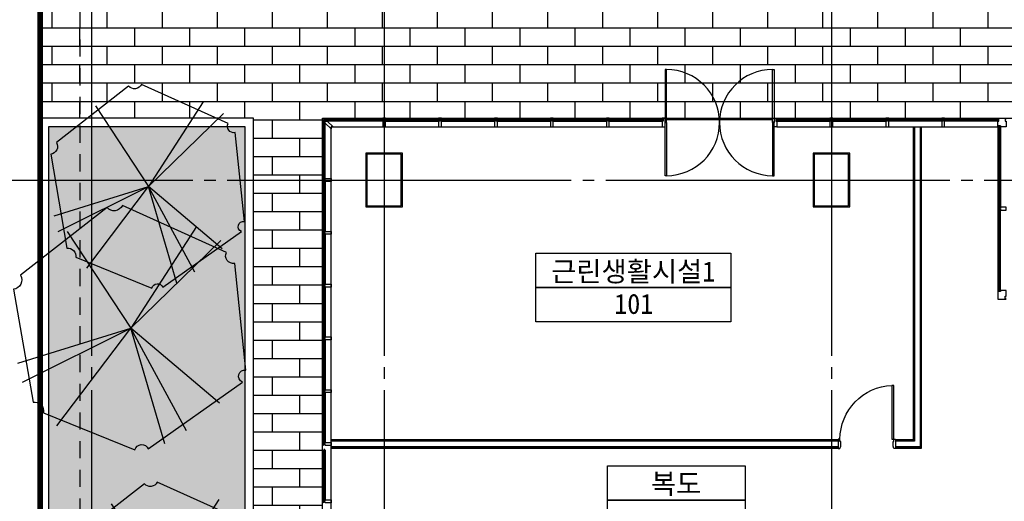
# Model space of a CAD drawing. Header units: millimetres. Extents: x 3445018 to 4174071, y -6064565 to -5122887.
# Tile 151 of 192: x 3772180 to 3789350, y -5227713 to -5219319. Entities that reach past the tile are written whole.
import ezdxf
from ezdxf.enums import TextEntityAlignment as Align

# ---------------------------------------------------------------- set-up
doc = ezdxf.new("R2010")
doc.units = ezdxf.units.MM
doc.header["$MEASUREMENT"] = 0
for name, pattern in [('ACAD_ISO05W100', [34, 24, -3, 0.5, -3, 0.5, -3]), ('CEN', [66, 60, -2, 2, -2]), ('HID', [5, 3, -2])]:
    doc.linetypes.add(name, pattern=pattern)
doc.layers.get('0').update_dxf_attribs({"linetype": 'CONTINUOUS'})
for name, color, linetype in [('CEN', 13, 'CEN'), ('DO', 7, 'CONTINUOUS'), ('door', 4, 'CONTINUOUS'), ('FIN', 6, 'CONTINUOUS'), ('HA1', 8, 'CONTINUOUS'), ('HI', 4, 'HID'), ('PR', 3, 'ACAD_ISO05W100'), ('RBO', 1, 'CONTINUOUS'), ('TE2', 2, 'CONTINUOUS'), ('WA1', 2, 'CONTINUOUS'), ('WA3', 7, 'CONTINUOUS'), ('WIN1', 4, 'CONTINUOUS'), ('WIN2', 9, 'CONTINUOUS')]:
    doc.layers.add(name, color=color, linetype=linetype)
doc.styles.add('돋움체', font='txt')

# ---------------------------------------------------------------- blocks, each defined once
blk = doc.blocks.new('CW-1')
at = {"layer": 'door'}
for points in [[(704860, -1026992), (704879, -1026992), (704879, -1026980), (704829, -1026980), (704829, -1026992), (704848, -1026992)], [(704848, -1027028), (704829, -1027028), (704829, -1027130), (704879, -1027130), (704879, -1027028), (704860, -1027028)], [(704848, -1026992), (704848, -1027028)], [(704860, -1026992), (704860, -1027028)]]:
    blk.add_lwpolyline(points, dxfattribs=at)
blk = doc.blocks.new('CW-2')
at = {"layer": 'WIN1'}
blk.add_lwpolyline([(705467, -982124), (705441, -982124), (705477, -982160), (705503, -982160), (705605, -982262), (705570, -982262), (705570, -982297), (705468, -982195), (705468, -982168), (705432, -982132), (705432, -982159), (705420, -982147), (705420, -982112), (705455, -982112), (705467, -982124)], dxfattribs=at)
blk = doc.blocks.new('D_1000 (160)')
at = {"layer": 'DO'}
for points in [[(734025, -989767), (734025, -989847), (734010, -989847), (734010, -989887), (733980, -989887), (733980, -989727), (734010, -989727), (734025, -989767)], [(734935, -989767), (734935, -989847), (734950, -989847), (734950, -989887), (734980, -989887), (734980, -989727), (734950, -989727), (734935, -989767)]]:
    blk.add_lwpolyline(points, dxfattribs=at)
blk.add_lwpolyline([(734950, -989887), (734950, -990826), (734915, -990826), (734915, -989887)], close=True, dxfattribs=at)
blk.add_arc((734950, -989887), 940, 180, 267.8662, dxfattribs=at)
blk = doc.blocks.new('CW-3')
at = {"layer": 'door'}
for points in [[(723064, -1003919), (723045, -1003919), (723045, -1003817), (723095, -1003817), (723095, -1003919), (723095, -1003919)], [(723064, -1003955), (723064, -1003919)], [(723095, -1003955), (723095, -1003919)], [(723095, -1003955), (723095, -1003955), (723095, -1003967), (723045, -1003967), (723045, -1003955), (723064, -1003955)]]:
    blk.add_lwpolyline(points, dxfattribs=at)
blk = doc.blocks.new('청단풍_2')
at = {"color": 244}
for p in [(0.2642, 0.4102), (-0.2569, 0.39), (0.3628, 0.3538), (-0.4569, -0.1413), (-0.4372, -0.2178), (-0.2992, -0.3949), (0.1374, -0.4673), (0.2247, -0.415), (0.3571, -0.3023)]:
    blk.add_line(p, (0, 0), dxfattribs=at)
blk.add_lwpolyline([(0.4191, 0.2612, -0.619265), (0.3853, 0.3055), (-0.0344, 0.4947, -0.546637), (-0.0964, 0.4866), (-0.4457, 0.2129, -0.535549), (-0.4738, 0.1566), (-0.395, -0.2983, -0.500177), (-0.3527, -0.3426), (0.0163, -0.4915, -0.719746), (0.0698, -0.4875), (0.4501, -0.2178, -0.913641), (0.4642, -0.1695)], format="xyb", close=True)

msp = doc.modelspace()

# ---------------------------------------------------------------- hatches: boundary and pattern name
at = {"layer": 'HA1', "ltscale": 1000}
h = msp.add_hatch(dxfattribs=at)
h.set_pattern_fill('AR-BRSTD', color=256, scale=120)
h.set_pattern_definition([(0, (2862666.85, -4093561.58), (0, 320.04), []), (90, (2862666.85, -4093561.6), (-480, 320.04), [320.04, -320.04])])
h.paths.add_polyline_path([(3778334.29, -5217262.953), (3772534.29, -5217262.953), (3772534.29, -5221037.953), (3776259.29, -5221037.953), (3776259.29, -5242387.953), (3772534.29, -5242387.953), (3772534.29, -5247162.953), (3815734.29, -5247162.953), (3815734.29, -5217262.953), (3802234.29, -5217262.953)])
h.paths.add_polyline_path([(3810809.29, -5221037.953), (3810809.29, -5242387.953), (3792209.289, -5242387.953), (3790718.744, -5242387.953), (3789234.29, -5242387.953), (3777459.29, -5242387.953), (3777459.29, -5221037.953)], flags=16)
h.paths.add_polyline_path([(3786634.29, -5221662.953), (3786634.29, -5222562.953), (3786034.29, -5222562.953), (3786034.29, -5221662.953)], flags=0)
h.paths.add_polyline_path([(3793834.29, -5221662.953), (3794434.29, -5221662.953), (3794434.29, -5222562.953), (3793934.29, -5222562.953), (3793934.29, -5226662.953), (3794434.29, -5226662.953), (3794434.29, -5226762.953), (3793834.29, -5226762.953), (3793834.29, -5222562.953)], flags=0)
h.paths.add_polyline_path([(3778834.29, -5221662.953), (3778834.29, -5222562.953), (3778234.29, -5222562.953), (3778234.29, -5221662.953)], flags=0)
h.paths.add_polyline_path([(3785084.29, -5228562.953), (3789334.29, -5228562.953), (3789334.29, -5229562.953), (3789234.29, -5229562.953), (3789134.29, -5229562.953), (3789134.29, -5230862.953), (3789234.29, -5230862.953), (3789334.29, -5230862.953), (3789334.29, -5232562.953), (3789234.29, -5232562.953), (3789134.29, -5232562.953), (3789134.29, -5233862.953), (3789234.29, -5233862.953), (3789334.29, -5233862.953), (3789334.29, -5234862.953), (3785084.29, -5234862.953)], flags=0)
h.paths.add_polyline_path([(3789304.29, -5228592.953), (3789304.29, -5229532.953), (3789234.29, -5229532.953), (3789234.29, -5228662.953), (3786534.29, -5228662.953), (3786534.29, -5234762.953), (3789234.29, -5234762.953), (3789234.29, -5233892.953), (3789304.29, -5233892.953), (3789304.29, -5234832.953), (3784864.29, -5234832.953), (3784864.29, -5231942.953), (3784934.29, -5231942.953), (3784934.29, -5234762.953), (3786534.29, -5234762.953), (3786534.29, -5228662.953), (3784934.29, -5228662.953), (3784934.29, -5231132.953), (3784864.29, -5231132.953), (3784864.29, -5228592.953)], flags=0)
h.paths.add_polyline_path([(3782889.29, -5228562.953), (3782934.29, -5228562.953), (3783084.29, -5228562.953), (3783084.29, -5229982.953), (3782984.29, -5229982.953), (3782889.29, -5229982.953), (3782889.29, -5231082.953), (3782984.29, -5231082.953), (3783084.29, -5231082.953), (3783084.29, -5232342.953), (3782984.29, -5232342.953), (3782889.29, -5232342.953), (3782889.29, -5233442.953), (3782993.332, -5233442.953), (3783093.332, -5233442.953), (3783084.29, -5234862.953), (3782889.29, -5234862.953), (3782889.29, -5234762.953), (3778834.29, -5234762.953), (3778134.29, -5234762.953), (3778134.29, -5234262.953), (3778834.29, -5234262.953), (3778834.29, -5234572.953), (3782794.29, -5234572.953), (3782803.332, -5233472.953), (3782889.29, -5233472.953), (3782889.29, -5232342.953), (3782764.29, -5232342.953), (3782764.29, -5231837.953), (3781624.29, -5231837.953), (3781624.29, -5233442.953), (3781474.29, -5233442.953), (3780874.29, -5233442.953), (3780874.29, -5231837.953), (3779409.29, -5231837.953), (3779409.29, -5233037.953), (3779379.29, -5233037.953), (3779259.29, -5233037.953), (3779259.29, -5233007.953, 0.052994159), (3779245.885, -5232881.833), (3778667.054, -5233036.931), (3778659.29, -5233007.953), (3778659.29, -5233037.953), (3778509.29, -5233037.953), (3778359.29, -5233037.953), (3778359.29, -5233007.953, 0.052994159), (3778345.885, -5232881.833), (3777767.054, -5233036.931), (3777759.29, -5233007.953), (3778338.845, -5232852.661), (3778346.61, -5232881.639), (3778345.885, -5232881.833, -0.052994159), (3778359.29, -5233007.953), (3778479.29, -5233007.953), (3778479.29, -5231837.953), (3781474.29, -5231837.953), (3781474.29, -5233442.953), (3781624.29, -5233442.953), (3781624.29, -5231837.953), (3782764.29, -5231837.953), (3782764.29, -5232342.953), (3782889.29, -5232342.953), (3782889.29, -5231082.953), (3782764.29, -5231082.953), (3782764.29, -5231587.953), (3781624.29, -5231587.953), (3781624.29, -5229982.953), (3781474.29, -5229982.953), (3781474.29, -5231587.953), (3778479.29, -5231587.953), (3778479.29, -5231467.953), (3778479.29, -5230417.953), (3778359.29, -5230417.953, -0.052994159), (3778345.885, -5230544.072), (3778346.61, -5230544.266), (3778338.845, -5230573.244), (3777759.29, -5230417.953), (3777609.29, -5230417.953), (3777609.29, -5230387.953), (3777759.29, -5230387.953), (3777759.29, -5230417.953), (3777767.054, -5230388.975), (3778345.885, -5230544.072, 0.052994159), (3778359.29, -5230417.953), (3778359.29, -5230387.953), (3778509.29, -5230387.953), (3778659.29, -5230387.953), (3778659.29, -5230417.953), (3778667.054, -5230388.975), (3779245.885, -5230544.072, 0.052994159), (3779259.29, -5230417.953), (3779259.29, -5230387.953), (3779409.29, -5230387.953), (3779409.29, -5230417.953), (3779409.29, -5231587.953), (3780874.29, -5231587.953), (3780874.29, -5229982.953), (3781474.29, -5229982.953), (3781624.29, -5229982.953), (3781624.29, -5231587.953), (3782764.29, -5231587.953), (3782764.29, -5231082.953), (3782889.29, -5231082.953), (3782889.29, -5229952.953), (3782794.29, -5229952.953), (3782794.29, -5228852.953), (3778834.29, -5228852.953), (3778834.29, -5229162.953), (3778134.29, -5229162.953), (3778134.29, -5228662.953), (3778834.29, -5228662.953), (3782889.29, -5228662.953)], flags=0)
h.paths.add_polyline_path([(3792384.29, -5228562.953), (3795384.29, -5228562.953), (3795384.29, -5231162.953), (3798884.29, -5231162.953), (3798884.29, -5231062.953), (3799334.542, -5231062.953), (3799334.542, -5231162.953), (3795384.29, -5231162.953), (3795384.29, -5234862.953), (3792384.29, -5234862.953)], flags=0)
h.paths.add_polyline_path([(3795854.29, -5228592.953), (3795854.29, -5228662.953), (3792584.29, -5228662.953), (3792584.29, -5234762.953), (3795954.29, -5234762.953), (3795954.29, -5234832.953), (3792414.29, -5234832.953), (3792414.29, -5228592.953)], flags=0)
h.paths.add_polyline_path([(3782984.29, -5231112.953), (3783054.29, -5231112.953), (3783054.29, -5232312.953), (3782984.29, -5232312.953)], flags=0)
h.paths.add_polyline_path([(3789234.29, -5230892.953), (3789304.29, -5230892.953), (3789304.29, -5232532.953), (3789234.29, -5232532.953)], flags=0)
h.paths.add_polyline_path([(3779379.29, -5231467.953), (3779379.29, -5231587.953), (3778509.29, -5231587.953), (3778509.29, -5231467.953)], flags=0)
h.paths.add_polyline_path([(3796914.29, -5228592.953), (3799554.29, -5228592.953), (3799554.29, -5228662.953), (3796914.29, -5228662.953)], flags=0)
h.paths.add_polyline_path([(3801634.29, -5221662.953), (3802234.29, -5221662.953), (3802234.29, -5222562.953), (3801634.29, -5222562.953)], flags=0)
h.paths.add_polyline_path([(3800614.29, -5228592.953), (3802154.29, -5228592.953), (3802154.29, -5228662.953), (3801584.29, -5228662.953), (3801584.29, -5234762.953), (3803184.29, -5234762.953), (3803184.29, -5228662.953), (3802964.29, -5228662.953), (3802964.29, -5228592.953), (3803404.29, -5228592.953), (3803404.29, -5234832.953), (3796764.29, -5234832.953), (3796764.29, -5234762.953), (3801584.29, -5234762.953), (3801584.29, -5228662.953), (3800614.29, -5228662.953)], flags=0)
h.paths.add_polyline_path([(3793834.29, -5236662.953), (3794434.29, -5236662.953), (3794434.29, -5236762.953), (3793934.29, -5236762.953), (3793934.29, -5240862.953), (3794434.29, -5240862.953), (3794434.29, -5241762.953), (3793834.29, -5241762.953), (3793834.29, -5240862.953)], flags=0)
h.paths.add_polyline_path([(3786634.29, -5240862.953), (3786634.29, -5241762.953), (3786034.29, -5241762.953), (3786034.29, -5240862.953)], flags=0)
h.paths.add_polyline_path([(3778834.29, -5240862.953), (3778834.29, -5241762.953), (3778234.29, -5241762.953), (3778234.29, -5240862.953)], flags=0)
h.paths.add_polyline_path([(3809434.29, -5221662.953), (3810034.29, -5221662.953), (3810034.29, -5222562.953), (3809434.29, -5222562.953)], flags=0)
h.paths.add_polyline_path([(3809434.29, -5228662.953), (3810134.29, -5228662.953), (3810134.29, -5229162.953), (3809434.29, -5229162.953)], flags=0)
h.paths.add_polyline_path([(3801634.29, -5240862.953), (3802234.29, -5240862.953), (3802234.29, -5241762.953), (3801634.29, -5241762.953)], flags=0)
h.paths.add_polyline_path([(3809434.29, -5234262.953), (3810134.29, -5234262.953), (3810134.29, -5234762.953), (3809434.29, -5234762.953)], flags=0)
h.paths.add_polyline_path([(3809434.29, -5240862.953), (3810034.29, -5240862.953), (3810034.29, -5241762.953), (3809434.29, -5241762.953)], flags=0)
at = {"layer": 'HA1'}
h = msp.add_hatch(dxfattribs=at)
h.set_pattern_fill('AR-SAND', color=256, scale=150)
h.set_pattern_definition([(37.5, (2862666.85, -4093561.58), (-9.449004, 289.023565), [0, -228, 0, -255, 0, -243.75]), (7.5, (2862666.85, -4093561.58), (265.46651, 423.32191), [0, -123, 0, -205.5, 0, -78.75]), (327.5, (2862482.35, -4093561.58), (467.12128, 0.84886), [0, -75, 0, -270, 0, -352.5]), (317.5, (2862482.35, -4093561.58), (450.91899, 131.65133), [0, -37.5, 0, -177, 0, -202.5])])
h.paths.add_polyline_path([(3772684.29, -5242237.953), (3776109.29, -5242237.953), (3776109.29, -5221187.953), (3772684.29, -5221187.953)])

# ---------------------------------------------------------------- linework, layer by layer
at = {"layer": 'CEN', "ltscale": 100}
for p, q in [((3773434.29, -5205977.477), (3773434.29, -5250325.917)), ((3778534.29, -5205977.477), (3778534.29, -5250325.917)), ((3786334.29, -5205977.477), (3786334.29, -5250325.917)), ((3769198.874, -5222112.953), (3820057.54, -5222112.953))]:
    msp.add_line(p, q, dxfattribs=at)
at = {"layer": 'FIN'}
for points in [[(3787760.29, -5221187.953), (3787760.29, -5226638.953), (3787454.29, -5226638.953), (3787454.29, -5226662.953)], [(3787772.29, -5221187.953), (3787772.29, -5226650.953), (3787454.29, -5226650.953)], [(3787454.29, -5226762.953), (3787454.29, -5226786.953), (3787908.29, -5226786.953), (3787908.29, -5221187.953)], [(3787454.29, -5226774.953), (3787896.29, -5226774.953), (3787896.29, -5221187.953)], [(3786454.29, -5226662.953), (3786454.29, -5226638.953), (3777609.29, -5226638.953)], [(3786454.29, -5226650.953), (3777609.29, -5226650.953)], [(3777609.29, -5226786.953), (3786454.29, -5226786.953), (3786454.29, -5226762.953)], [(3777609.29, -5226774.953), (3786454.29, -5226774.953)]]:
    msp.add_lwpolyline(points, dxfattribs=at)
for points in [[(3778214.29, -5222582.953), (3778854.29, -5222582.953), (3778854.29, -5221642.953), (3778214.29, -5221642.953)], [(3786014.29, -5222582.953), (3786654.29, -5222582.953), (3786654.29, -5221642.953), (3786014.29, -5221642.953)]]:
    msp.add_lwpolyline(points, close=True, dxfattribs=at)
at = {"layer": 'HA1'}
for p, q in [((3783434.289, -5221187.953), (3783434.29, -5221037.953)), ((3783459.289, -5221037.953), (3785309.289, -5221037.953)), ((3783459.289, -5221057.953), (3785309.289, -5221057.953))]:
    msp.add_line(p, q, dxfattribs=at)
msp.add_lwpolyline([(3772534.29, -5242387.953), (3776259.29, -5242387.953), (3776259.29, -5221037.953), (3772534.29, -5221037.953), (3772534.29, -5242387.953)], dxfattribs=at)
at = {"layer": 'HA1', "ltscale": 1000}
msp.add_lwpolyline([(3790718.744, -5242387.953), (3789234.29, -5242387.953), (3777459.29, -5242387.953), (3777459.29, -5221037.953), (3810809.29, -5221037.953), (3810809.29, -5221037.953), (3810809.29, -5242387.953), (3792209.289, -5242387.953), (3790718.744, -5242387.953)], dxfattribs=at)
at = {"layer": 'HA1'}
msp.add_lwpolyline([(3772684.29, -5242237.953), (3776109.29, -5242237.953), (3776109.29, -5221187.953), (3772684.29, -5221187.953)], close=True, dxfattribs=at)
for p in [(3779509.29, -5221037.953), (3782434.29, -5221037.953)]:
    msp.add_point(p, dxfattribs=at)
at = {"layer": 'HI', "ltscale": 100}
msp.add_lwpolyline([(3802234.29, -5216962.953), (3815034.29, -5216962.953), (3815034.29, -5246462.953), (3773234.29, -5246462.953), (3773234.29, -5216962.953), (3802234.29, -5216962.953)], dxfattribs=at)
at = {"layer": 'PR', "ltscale": 100, "const_width": 100}
msp.add_lwpolyline([(3772534.29, -5209862.953), (3815734.29, -5209862.953), (3815734.29, -5247162.953), (3772534.29, -5247162.953)], close=True, dxfattribs=at)
at = {"layer": 'RBO'}
for points in [[(3781182.046, -5223987.844), (3781182.046, -5223387.844), (3784582.046, -5223387.844), (3784582.046, -5223987.844)], [(3781182.046, -5224587.844), (3781182.046, -5223987.844), (3784582.046, -5223987.844), (3784582.046, -5224587.844)], [(3782430.928, -5227693.694), (3782430.928, -5227093.694), (3784830.928, -5227093.694), (3784830.928, -5227693.694)], [(3782430.928, -5228293.694), (3782430.928, -5227693.694), (3784830.928, -5227693.694), (3784830.928, -5228293.694)]]:
    msp.add_lwpolyline(points, close=True, dxfattribs=at)
at = {"layer": 'WA1'}
for points in [[(3778234.29, -5222562.953), (3778834.29, -5222562.953), (3778834.29, -5221662.953), (3778234.29, -5221662.953)], [(3786034.29, -5222562.953), (3786634.29, -5222562.953), (3786634.29, -5221662.953), (3786034.29, -5221662.953)]]:
    msp.add_lwpolyline(points, close=True, dxfattribs=at)
at = {"layer": 'WA3'}
for p, q in [((3786454.29, -5226662.953), (3786454.29, -5226762.953)), ((3787454.29, -5226662.953), (3787454.29, -5226762.953))]:
    msp.add_line(p, q, dxfattribs=at)
for points in [[(3787784.29, -5221187.953), (3787784.29, -5226662.953), (3787454.29, -5226662.953)], [(3787884.29, -5221187.953), (3787884.29, -5226762.953), (3787454.29, -5226762.953)], [(3786454.29, -5226662.953), (3777609.29, -5226662.953)], [(3786454.29, -5226762.953), (3777609.29, -5226762.953)]]:
    msp.add_lwpolyline(points, dxfattribs=at)
at = {"layer": 'WIN1'}
for p, q in [((3777471.29, -5221085.308), (3777471.29, -5222087.953)), ((3777489.29, -5222106.953), (3777489.29, -5221076.438)), ((3778528.289, -5221067.953), (3777497.775, -5221067.953)), ((3777506.645, -5221049.953), (3778509.289, -5221049.953)), ((3777507.29, -5222087.953), (3777507.29, -5221121.308)), ((3778509.289, -5221085.953), (3777542.645, -5221085.953)), ((3778540.29, -5221067.953), (3779502.643, -5221067.953)), ((3779483.643, -5221049.953), (3778559.29, -5221049.953)), ((3778559.29, -5221085.953), (3779483.643, -5221085.953)), ((3779515.29, -5221067.953), (3780477.643, -5221067.953)), ((3780458.643, -5221049.953), (3779534.29, -5221049.953)), ((3779534.29, -5221085.953), (3780458.643, -5221085.953)), ((3780490.29, -5221067.953), (3781452.643, -5221067.953)), ((3781433.643, -5221049.953), (3780509.29, -5221049.953)), ((3780509.29, -5221085.953), (3781433.643, -5221085.953)), ((3781465.29, -5221067.953), (3782427.643, -5221067.953)), ((3782408.643, -5221049.953), (3781484.29, -5221049.953)), ((3781484.29, -5221085.953), (3782408.643, -5221085.953)), ((3782440.29, -5221067.953), (3783402.643, -5221067.953)), ((3783383.643, -5221049.953), (3782459.29, -5221049.953)), ((3782459.29, -5221085.953), (3783383.643, -5221085.953)), ((3785365.289, -5221067.953), (3786327.642, -5221067.953)), ((3786308.642, -5221049.953), (3785384.289, -5221049.953)), ((3785384.289, -5221085.953), (3786308.643, -5221085.953)), ((3786340.29, -5221067.953), (3787302.643, -5221067.953)), ((3787283.643, -5221049.953), (3786359.29, -5221049.953)), ((3786359.29, -5221085.953), (3787283.643, -5221085.953)), ((3787315.289, -5221067.953), (3788277.643, -5221067.953)), ((3788258.643, -5221085.953), (3787334.289, -5221085.953)), ((3787334.29, -5221049.953), (3788258.643, -5221049.953)), ((3788290.289, -5221067.953), (3789253.289, -5221067.953)), ((3789234.289, -5221085.953), (3788309.289, -5221085.953)), ((3788309.29, -5221049.953), (3789234.29, -5221049.953)), ((3789246.289, -5221168.953), (3789246.289, -5222606.953)), ((3789246.29, -5222487.953), (3789246.289, -5221237.953)), ((3789264.289, -5221168.953), (3789264.289, -5222606.953)), ((3789282.289, -5221168.953), (3789282.289, -5222606.953)), ((3777471.29, -5223007.953), (3777471.29, -5222137.953)), ((3777489.29, -5222118.953), (3777489.29, -5223026.953)), ((3777507.29, -5222137.953), (3777507.29, -5223007.953)), ((3789246.289, -5224056.952), (3789246.289, -5222637.953)), ((3789264.289, -5224056.952), (3789264.289, -5222637.953)), ((3789282.289, -5224056.952), (3789282.289, -5222637.953)), ((3777471.29, -5223927.953), (3777471.29, -5223057.953)), ((3777489.29, -5223038.953), (3777489.29, -5223946.953)), ((3777507.29, -5223057.953), (3777507.29, -5223927.953)), ((3777471.29, -5224847.953), (3777471.29, -5223977.953)), ((3777489.29, -5223958.953), (3777489.29, -5224866.953)), ((3777507.29, -5223977.953), (3777507.29, -5224847.953)), ((3777471.29, -5225767.953), (3777471.29, -5224897.953)), ((3777489.29, -5224878.953), (3777489.29, -5225786.953)), ((3777507.29, -5224897.953), (3777507.29, -5225767.953)), ((3777471.29, -5226687.953), (3777471.29, -5225817.953)), ((3777489.29, -5225798.953), (3777489.29, -5226706.953)), ((3777507.29, -5225817.953), (3777507.29, -5226687.953)), ((3777489.29, -5226798.953), (3777489.29, -5227706.953)), ((3777471.29, -5227687.953), (3777471.29, -5226817.953)), ((3777507.29, -5226817.953), (3777507.29, -5227687.953))]:
    msp.add_line(p, q, dxfattribs=at)
for points in [[(3783459.289, -5220187.953), (3783434.289, -5220187.953), (3783434.289, -5221112.953), (3783459.289, -5221112.953)], [(3785309.289, -5220187.953), (3785334.289, -5220187.953), (3785334.289, -5221112.953), (3785309.289, -5221112.953)], [(3783459.289, -5222037.953), (3783434.289, -5222037.953), (3783434.289, -5221112.953), (3783459.289, -5221112.953)], [(3785309.289, -5222037.953), (3785334.289, -5222037.953), (3785334.289, -5221112.953), (3785309.289, -5221112.953)]]:
    msp.add_lwpolyline(points, close=True, dxfattribs=at)
for points in [[(3789384.289, -5221049.953), (3789365.29, -5221049.953), (3789365.29, -5221085.953), (3789384.289, -5221085.953), (3789384.29, -5221187.953), (3789282.289, -5221187.953), (3789282.289, -5221168.953), (3789246.289, -5221168.953), (3789246.289, -5221187.953), (3789234.29, -5221187.953), (3789234.29, -5221085.953), (3789253.289, -5221085.953), (3789253.289, -5221049.953), (3789234.29, -5221049.953), (3789234.29, -5221037.953), (3789384.289, -5221037.953)], [(3789384.289, -5224175.953), (3789365.29, -5224175.953), (3789365.29, -5224139.953), (3789384.289, -5224139.953), (3789384.29, -5224037.952), (3789282.289, -5224037.952), (3789282.289, -5224056.952), (3789246.289, -5224056.952), (3789246.289, -5224037.952), (3789234.29, -5224037.952), (3789234.29, -5224187.952), (3789384.289, -5224187.952)]]:
    msp.add_lwpolyline(points, dxfattribs=at)
for centre, start, end in [((3783459.289, -5221112.953), 270, 90), ((3785309.289, -5221112.953), 90, 270)]:
    msp.add_arc(centre, 925, start, end, dxfattribs=at)
at = {"layer": 'WIN2'}
for points in [[(3783384.29, -5242387.953), (3777459.29, -5242387.953), (3777459.29, -5221037.953), (3783434.29, -5221037.953)], [(3783384.289, -5242237.953), (3777609.29, -5242237.953), (3777609.29, -5221187.953), (3783384.289, -5221187.953)], [(3785384.289, -5221187.953), (3789234.29, -5221187.953), (3789234.289, -5224037.952)]]:
    msp.add_lwpolyline(points, dxfattribs=at)

# ---------------------------------------------------------------- block references
for p, xscale, yscale, zscale in [((3774426.096, -5222226.963), 3600, 3600, 3600), ((3774118.778, -5224693.896), 4320, 4320, 4320), ((3774700.356, -5229159.229), 3600, 3600, 3600)]:
    msp.add_blockref('청단풍_2', p, dxfattribs=dict(xscale=xscale, yscale=yscale, zscale=zscale))
at = {"layer": 'HA1'}
msp.add_blockref('CW-2', (3072039.25, -4238925.964), dxfattribs=at)
at = {"layer": 'HA1', "xscale": -1, "rotation": 180}
for name, p in [('CW-3', (3060339.25, -6225004.991)), ('D_1000 (160)', (3052474.405, -6216519.942))]:
    msp.add_blockref(name, p, dxfattribs=at)
at = {"layer": 'HA1', "rotation": 180}
msp.add_blockref('CW-3', (4508429.329, -6225004.991), dxfattribs=at)
at = {"layer": 'WIN1'}
for p in [(3073680.728, -4194057.805), (3074655.727, -4194057.805), (3075630.727, -4194057.805), (3076605.727, -4194057.805), (3077580.727, -4194057.805), (3081480.727, -4194057.805), (3082455.727, -4194057.805), (3083430.727, -4194057.805)]:
    msp.add_blockref('CW-1', p, dxfattribs=at)
at = {"layer": 'WIN1', "xscale": -1, "rotation": 90}
for p in [(2750479.142, -4517259.391), (2750479.142, -4518179.391), (2750479.142, -4519099.391), (2750479.142, -4520019.391), (2750479.142, -4520939.391), (2750479.142, -4521859.391), (2750479.142, -4522859.391)]:
    msp.add_blockref('CW-1', p, dxfattribs=at)
at = {"layer": 'WIN1', "rotation": 90}
msp.add_blockref('CW-1', (2762254.142, -5927466.515), dxfattribs=at)

# ---------------------------------------------------------------- texts
at = {"layer": 'TE2', "style": '돋움체'}
for s, p in [('근린생활시설1', (3782877.915, -5223701.681)), ('101', (3782888.338, -5224274.322)), ('복도', (3783626.797, -5227407.531))]:
    msp.add_text(s, height=350, dxfattribs=at).set_placement(p, align=Align.MIDDLE)

doc.saveas('drawing.dxf')
